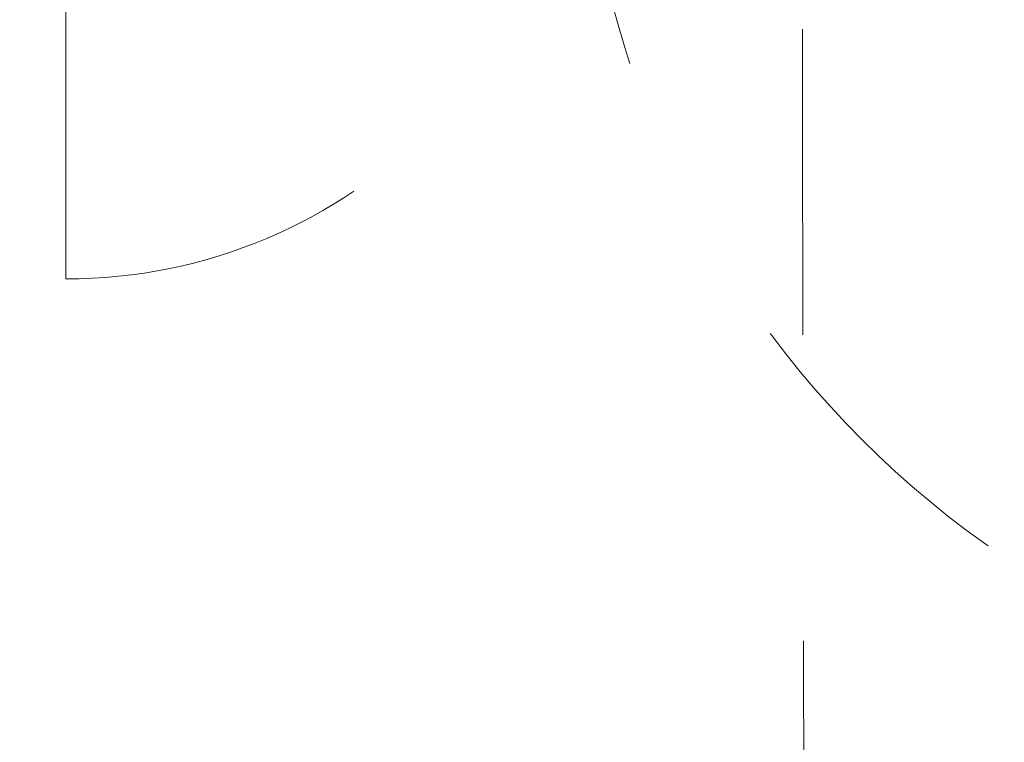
# Model space of a CAD drawing. Header units: centimetres. Extents: x -2424 to 1783, y 5 to 2907.
# Tile 70 of 94: x 337 to 434, y 1567 to 1638. Entities that reach past the tile are written whole.
import ezdxf

# ---------------------------------------------------------------- set-up
doc = ezdxf.new("R2010")
doc.units = ezdxf.units.CM
doc.linetypes.add('Dash', pattern=[60, 30, -30])
for name, color, linetype, lineweight in [('A-DETL', 90, 'Continuous', 9), ('A-DOOR', 31, 'Continuous', 13), ('A-DOOR-HDLN', 31, 'Dash', 9)]:
    doc.layers.add(name, color=color, linetype=linetype, lineweight=lineweight)

msp = doc.modelspace()

# ---------------------------------------------------------------- linework, layer by layer
at = {"layer": 'A-DETL', "color": 251, "linetype": 'Dash', "lineweight": 9}
msp.add_open_spline([(-555.623, 1472.575), (-478.908, 1472.575), (-476.079, 1472.575), (-439.123, 1472.575), (-439.123, 1435.619), (-439.123, 1432.79), (-439.123, 1329.11), (-439.123, 1326.281), (-439.123, 1289.326), (-402.167, 1289.326), (-399.339, 1289.326), (54.377, 1289.326), (347.204, 1289.326), (391.666, 1289.326), (418.55, 1316.21), (413.877, 1393.928), (413.877, 1663.126)], degree=3, knots=[0, 0, 0, 0, 1.274059, 2.1133, 2.95254, 4.521491, 5.717221, 7.286172, 8.125412, 8.964652, 14.361634, 22.556861, 31.207392, 35.311818, 37.065318, 41.276562, 41.276562, 41.276562, 41.276562], dxfattribs=at)
at = {"layer": 'A-DOOR', "color": 251, "lineweight": 9}
msp.add_line((341.577, 1612.476), (341.577, 1663.126), dxfattribs=at)
at = {"layer": 'A-DOOR-HDLN', "color": 251, "lineweight": 9}
for centre, radius, start, end in [((341.577, 1663.126), 50.65, 270, 0), ((486.177, 1663.126), 93.95, 180, 270)]:
    msp.add_arc(centre, radius, start, end, dxfattribs=at)

doc.saveas('drawing.dxf')
